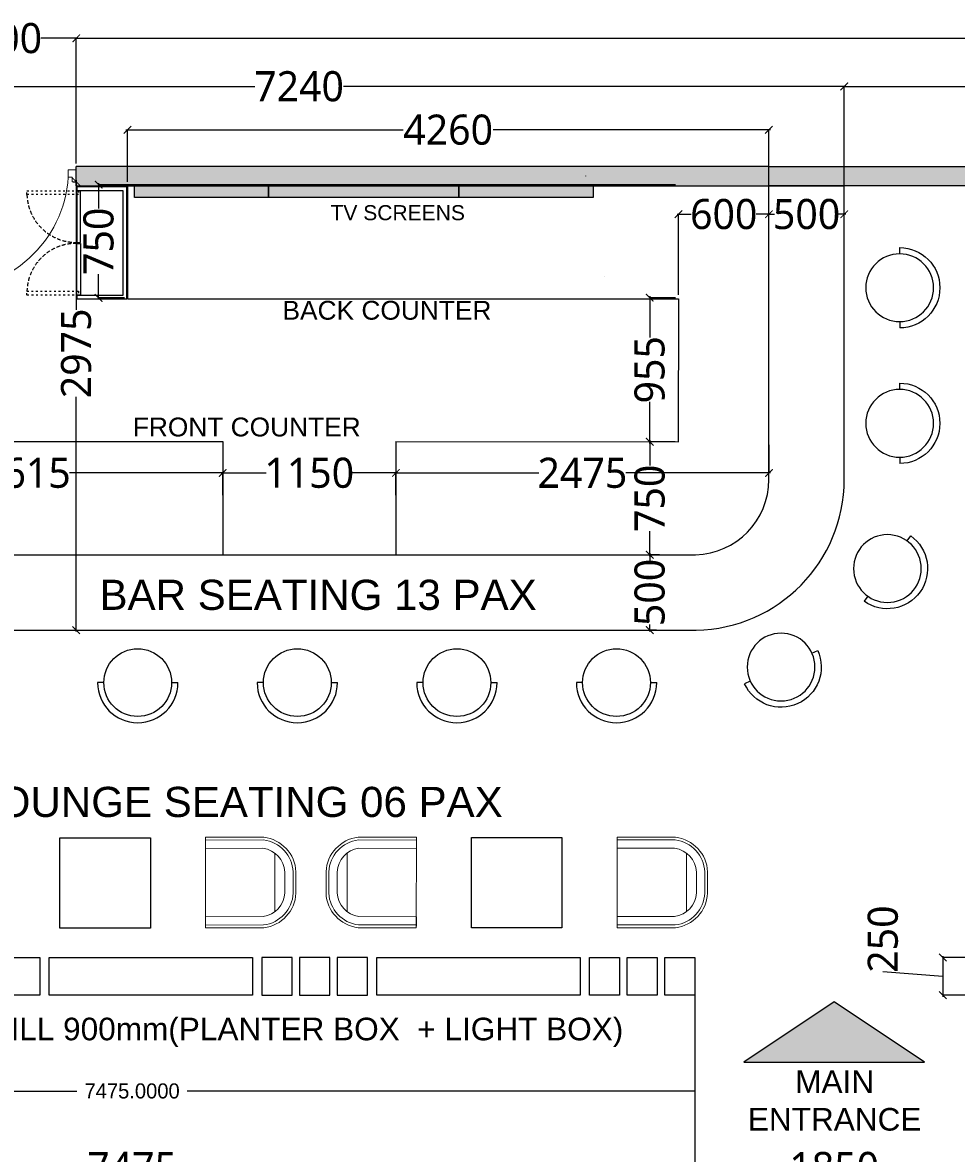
# Model space of a CAD drawing. Header units: millimetres. Extents: x 502444 to 745500, y -417645 to -375189.
# Tile 9 of 208: x 508802 to 515003, y -387551 to -380045. Entities that reach past the tile are written whole.
import ezdxf

# ---------------------------------------------------------------- set-up
doc = ezdxf.new("R2010")
doc.units = ezdxf.units.MM
doc.linetypes.add('ACAD_ISO03W100', pattern=[30, 12, -18])
doc.linetypes.add('DASHED', pattern=[0.75, 0.5, -0.25])
doc.layers.get('Defpoints').update_dxf_attribs({"color": 251})
for name, color, linetype, lineweight in [('0FM-WS-TEXT', 7, 'Continuous', 25), ('furniture', 7, 'Continuous', 20), ('G-ANNO-TEXT', 231, 'Continuous', 9)]:
    doc.layers.add(name, color=color, linetype=linetype, lineweight=lineweight)
doc.layers.add('DIMENSIONS', color=7, linetype='Continuous', lineweight=25, true_color=0xcc0000)
doc.layers.add('DOOR', color=7, linetype='Continuous', lineweight=13, true_color=0xcc9900)
doc.styles.add('Arial_B_4', font='arialbd.ttf', dxfattribs={"height": 800})
doc.styles.add('RS75', font='@Malgun Gothic', dxfattribs={"height": 75})
doc.dimstyles.new('DIM', dxfattribs={"dimtxt": 100, "dimasz": 50, "dimexe": 0, "dimexo": 20, "dimgap": 0, "dimtad": 0, "dimdec": 0, "dimrnd": 5, "dimzin": 0, "dimdsep": 46, "dimtxsty": 'Standard', "dimblk": 'OBLIQUE', "dimcen": 0, "dimdle": 10, "dimadec": 4, "dimazin": 0, "dimtfac": 1, "dimtdec": 0, "dimtofl": 0, "dimtmove": 1, "dimatfit": 3, "dimfxl": 1, "dimtolj": 1, "dimtzin": 0, "dimarcsym": 0})
doc.dimstyles.get("Standard").update_dxf_attribs({"dimtxt": 0.18, "dimasz": 0.18, "dimexe": 0.18, "dimexo": 0.0625, "dimgap": 0.09, "dimtad": 0, "dimtih": 1, "dimtoh": 1, "dimdec": 4, "dimzin": 0, "dimdsep": 46, "dimtxsty": 'Standard', "dimcen": 0.09, "dimadec": 0, "dimazin": 0, "dimtfac": 1, "dimtdec": 4, "dimtofl": 0, "dimtmove": 0, "dimatfit": 3, "dimfxl": 1, "dimtolj": 1, "dimtzin": 0, "dimarcsym": 0})

# ---------------------------------------------------------------- blocks, each defined once
blk = doc.blocks.new('dfg')
at = {"layer": 'furniture', "color": 9, "true_color": 0xc7c8ca}
blk.add_line((263, 625), (-263, 625), dxfattribs=at)
blk.add_lwpolyline([(-97, 815), (97, 815, -0.366073), (408, 526), (408, 0), (-408, 0), (-408, 526, -0.366073), (-97, 815)], format="xyb", dxfattribs=at)
for points in [[(97, 815), (-97, 815, 0.366073), (-408, 526), (-408, 0), (-383, 0), (-383, 523, -0.366073), (-96, 790), (96, 790, -0.366073), (383, 523), (383, 0), (408, 0), (408, 526, 0.366073)], [(96, 790), (-96, 790, 0.366073), (-383, 523), (-383, 0), (-308, 0), (-308, 518, -0.358868), (-94, 715), (94, 715, -0.358868), (308, 518), (308, 0), (383, 0), (383, 523, 0.366073)]]:
    blk.add_lwpolyline(points, format="xyb", close=True, dxfattribs=at)
blk = doc.blocks.new('HFHFHF')
at = {"layer": '0FM-WS-TEXT', "color": 252, "true_color": 0x939598}
for p, q in [((618930.6, -145172.6), (618888.9, -145172.6)), ((619380.6, -145172.6), (619422.3, -145172.6))]:
    blk.add_line(p, q, dxfattribs=at)
blk.add_circle((619155.6, -145172.6), 225, dxfattribs=at)
blk.add_arc((619155.6, -145172.6), 266.7, 180.01222, 0, dxfattribs=at)
blk = doc.blocks.new('_ArchTick')
at = {"color": 0, "linetype": 'ByBlock', "const_width": 0.15}
blk.add_lwpolyline([(-0.5, -0.5), (0.5, 0.5)], dxfattribs=at)
blk = doc.blocks.new('*D22')
at = {"layer": 'Defpoints', "color": 0, "lineweight": 25, "ltscale": 250, "transparency": 16777216}
for p in [(505791.7, -386501.2), (513266.7, -386501.2, 0), (513266.7, -387643.1)]:
    blk.add_point(p, dxfattribs=at)
at = {"layer": 'DIMENSIONS', "color": 0, "lineweight": -2, "ltscale": 250, "transparency": 16777216}
for p, q in [((505791.7, -386521.2), (505791.7, -387643.1)), ((513266.7, -386521.2), (513266.7, -387643.1)), ((505781.7, -387643.1), (509238.8, -387643.1)), ((513276.7, -387643.1), (509819.5, -387643.1))]:
    blk.add_line(p, q, dxfattribs=at)
at = {"layer": 'DIMENSIONS', "color": 0, "lineweight": -2, "ltscale": 250, "transparency": 16777216, "xscale": 50, "yscale": 50, "zscale": 50, "rotation": 180}
blk.add_blockref('_ArchTick', (505791.7, -387643.1), dxfattribs=at)
at = {"layer": 'DIMENSIONS', "color": 0, "lineweight": -2, "ltscale": 250, "transparency": 16777216, "xscale": 50, "yscale": 50, "zscale": 50}
blk.add_blockref('_ArchTick', (513266.7, -387643.1), dxfattribs=at)
at = {"layer": 'DIMENSIONS', "color": 0, "ltscale": 250, "transparency": 16777216, "insert": (509529.2, -387643.1), "char_height": 75, "attachment_point": 5, "style": 'RS75'}
blk.add_mtext('\\A1;{\\H2.6667x;7475}', dxfattribs=at)
blk = doc.blocks.new('*D25')
at = {"layer": 'Defpoints', "color": 0, "lineweight": 25, "ltscale": 250, "transparency": 16777216}
for p in [(528166.6, -380148.3), (509158.2, -381000.9, 0), (528166.7, -380999.8, 0)]:
    blk.add_point(p, dxfattribs=at)
at = {"layer": 'DIMENSIONS', "color": 0, "lineweight": -2, "ltscale": 250, "transparency": 16777216}
for p, q in [((509148.2, -380149.4), (518299.8, -380148.8)), ((509158.2, -380980.9), (509158.2, -380149.4)), ((528176.6, -380148.3), (519025.1, -380148.8)), ((528166.7, -380979.8), (528166.6, -380148.3))]:
    blk.add_line(p, q, dxfattribs=at)
at = {"layer": 'DIMENSIONS', "color": 0, "lineweight": -2, "ltscale": 250, "transparency": 16777216, "xscale": 50, "yscale": 50, "zscale": 50}
for p, rotation in [((509158.2, -380149.4), 180.0032110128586), ((528166.6, -380148.3), 0.003211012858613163)]:
    blk.add_blockref('_ArchTick', p, dxfattribs=dict(at, rotation=rotation))
at = {"layer": 'DIMENSIONS', "color": 0, "ltscale": 250, "transparency": 16777216, "insert": (518662.4, -380148.8), "char_height": 75, "attachment_point": 5, "rotation": 0.00321, "style": 'RS75'}
blk.add_mtext('\\A1;{\\H2.6667x;19010}', dxfattribs=at)
blk = doc.blocks.new('DOOR SPA')
at = {"ltscale": 50}
blk.add_line((-230.9, -543.2), (-230.9, -542.3), dxfattribs=at)
at = {"layer": 'DOOR'}
blk.add_lwpolyline([(462.7, -543.3), (498.4, -543.3), (498.4, 119.4), (462.7, 119.3)], close=True, dxfattribs=at)
for points in [[(-278, -586.1), (-278, -515.4), (-254.4, -515.4), (-254.4, -543.2), (-230.9, -543.2), (-230.9, -586.1), (-278, -586.1)], [(522, -586.1), (522, -515.4), (498.5, -515.4), (498.4, -543.3), (474.9, -543.3), (474.9, -586.1), (522, -586.1)]]:
    blk.add_lwpolyline(points, dxfattribs=at)
at = {"layer": 'DOOR', "lineweight": 0}
blk.add_arc((475.8, -588.5), 708.2, 88.17045, 176.33134, dxfattribs=at)
blk = doc.blocks.new('*D55')
at = {"layer": 'Defpoints', "color": 0, "lineweight": 25, "ltscale": 250, "transparency": 16777216}
for p in [(508258.1, -380149.3), (508258.1, -381000.9, 0), (509158.2, -381000.9, 0)]:
    blk.add_point(p, dxfattribs=at)
at = {"layer": 'DIMENSIONS', "color": 0, "lineweight": -2, "ltscale": 250, "transparency": 16777216}
for p, q in [((508248.1, -380149.3), (508490.9, -380149.3)), ((508258.1, -380980.9), (508258.1, -380149.3)), ((509168.2, -380149.3), (508925.5, -380149.3)), ((509158.2, -380980.9), (509158.2, -380149.3))]:
    blk.add_line(p, q, dxfattribs=at)
at = {"layer": 'DIMENSIONS', "color": 0, "lineweight": -2, "ltscale": 250, "transparency": 16777216, "xscale": 50, "yscale": 50, "zscale": 50, "rotation": 180}
blk.add_blockref('_ArchTick', (508258.1, -380149.3), dxfattribs=at)
at = {"layer": 'DIMENSIONS', "color": 0, "lineweight": -2, "ltscale": 250, "transparency": 16777216, "xscale": 50, "yscale": 50, "zscale": 50}
blk.add_blockref('_ArchTick', (509158.2, -380149.3), dxfattribs=at)
at = {"layer": 'DIMENSIONS', "color": 0, "ltscale": 250, "transparency": 16777216, "insert": (508708.2, -380149.3), "char_height": 75, "width": 162.993, "attachment_point": 5, "style": 'RS75'}
blk.add_mtext('\\A1;{\\H2.6667x;900}', dxfattribs=at)
blk = doc.blocks.new('*D105')
at = {"layer": 'Defpoints', "color": 0, "lineweight": 25, "ltscale": 250, "transparency": 16777216}
for p in [(509307, -381121.3), (513158, -381121.3, 0), (509498.2, -381872.3, 0)]:
    blk.add_point(p, dxfattribs=at)
at = {"layer": 'DIMENSIONS', "color": 0, "lineweight": -2, "ltscale": 250, "transparency": 16777216}
for p, q in [((509307, -381111.3), (509307, -381279.2)), ((513138, -381121.3), (509307, -381121.3)), ((509307, -381882.3), (509307, -381714.5)), ((509478.2, -381872.3), (509307, -381872.3))]:
    blk.add_line(p, q, dxfattribs=at)
at = {"layer": 'DIMENSIONS', "color": 0, "lineweight": -2, "ltscale": 250, "transparency": 16777216, "xscale": 50, "yscale": 50, "zscale": 50}
for p, rotation in [((509307, -381121.3), 90), ((509307, -381872.3), 270)]:
    blk.add_blockref('_ArchTick', p, dxfattribs=dict(at, rotation=rotation))
at = {"layer": 'DIMENSIONS', "color": 0, "ltscale": 250, "transparency": 16777216, "insert": (509307, -381496.8), "char_height": 75, "attachment_point": 5, "rotation": 90, "style": 'RS75'}
blk.add_mtext('\\A1;{\\H2.6667x;750}', dxfattribs=at)
blk = doc.blocks.new('*D106')
at = {"layer": 'Defpoints', "color": 0, "lineweight": 25, "ltscale": 250, "transparency": 16777216}
for p in [(513158, -381871.3, 0), (512966.2, -382828.1), (513156.3, -382828.1)]:
    blk.add_point(p, dxfattribs=at)
at = {"layer": 'DIMENSIONS', "color": 0, "lineweight": -2, "ltscale": 250, "transparency": 16777216}
for p, q in [((512966.2, -381861.3), (512966.2, -382136.3)), ((513138, -381871.3), (512966.2, -381871.3)), ((512966.2, -382838.1), (512966.2, -382563.1)), ((513136.3, -382828.1), (512966.2, -382828.1))]:
    blk.add_line(p, q, dxfattribs=at)
at = {"layer": 'DIMENSIONS', "color": 0, "lineweight": -2, "ltscale": 250, "transparency": 16777216, "xscale": 50, "yscale": 50, "zscale": 50}
for p, rotation in [((512966.2, -381871.3), 90), ((512966.2, -382828.1), 270)]:
    blk.add_blockref('_ArchTick', p, dxfattribs=dict(at, rotation=rotation))
at = {"layer": 'DIMENSIONS', "color": 0, "ltscale": 250, "transparency": 16777216, "insert": (512966.2, -382349.7), "char_height": 75, "attachment_point": 5, "rotation": 90, "style": 'RS75'}
blk.add_mtext('\\A1;{\\H2.6667x;955}', dxfattribs=at)
blk = doc.blocks.new('*D107')
at = {"layer": 'Defpoints', "color": 0, "lineweight": 25, "ltscale": 250, "transparency": 16777216}
for p in [(513051.8, -382828.1), (512966.7, -383577.8), (513051.8, -383577.8, 0)]:
    blk.add_point(p, dxfattribs=at)
at = {"layer": 'DIMENSIONS', "color": 0, "lineweight": -2, "ltscale": 250, "transparency": 16777216}
for p, q in [((512966.7, -382818.1), (512966.7, -382985.3)), ((513031.8, -382828.1), (512966.7, -382828.1)), ((512966.7, -383587.8), (512966.7, -383420.6)), ((513031.8, -383577.8), (512966.7, -383577.8))]:
    blk.add_line(p, q, dxfattribs=at)
at = {"layer": 'DIMENSIONS', "color": 0, "lineweight": -2, "ltscale": 250, "transparency": 16777216, "xscale": 50, "yscale": 50, "zscale": 50}
for p, rotation in [((512966.7, -382828.1), 90), ((512966.7, -383577.8), 270)]:
    blk.add_blockref('_ArchTick', p, dxfattribs=dict(at, rotation=rotation))
at = {"layer": 'DIMENSIONS', "color": 0, "ltscale": 250, "transparency": 16777216, "insert": (512966.7, -383203), "char_height": 75, "attachment_point": 5, "rotation": 90, "style": 'RS75'}
blk.add_mtext('\\A1;{\\H2.6667x;750}', dxfattribs=at)
blk = doc.blocks.new('*D108')
at = {"layer": 'Defpoints', "color": 0, "lineweight": 25, "ltscale": 250, "transparency": 16777216}
for p in [(513758.2, -380757), (509498.2, -381122.3, 0), (513758.2, -381128.9, 0)]:
    blk.add_point(p, dxfattribs=at)
at = {"layer": 'DIMENSIONS', "color": 0, "lineweight": -2, "ltscale": 250, "transparency": 16777216}
for p, q in [((509488.2, -380757), (511328.7, -380757)), ((509498.2, -381102.3), (509498.2, -380757)), ((513768.2, -380757), (511927.8, -380757)), ((513758.2, -381108.9), (513758.2, -380757))]:
    blk.add_line(p, q, dxfattribs=at)
at = {"layer": 'DIMENSIONS', "color": 0, "lineweight": -2, "ltscale": 250, "transparency": 16777216, "xscale": 50, "yscale": 50, "zscale": 50, "rotation": 180}
blk.add_blockref('_ArchTick', (509498.2, -380757), dxfattribs=at)
at = {"layer": 'DIMENSIONS', "color": 0, "lineweight": -2, "ltscale": 250, "transparency": 16777216, "xscale": 50, "yscale": 50, "zscale": 50}
blk.add_blockref('_ArchTick', (513758.2, -380757), dxfattribs=at)
at = {"layer": 'DIMENSIONS', "color": 0, "ltscale": 250, "transparency": 16777216, "insert": (511628.2, -380757), "char_height": 75, "attachment_point": 5, "style": 'RS75'}
blk.add_mtext('\\A1;{\\H2.6667x;4260}', dxfattribs=at)
blk = doc.blocks.new('*D109')
at = {"layer": 'Defpoints', "color": 0, "lineweight": 25, "ltscale": 250, "transparency": 16777216}
for p in [(511280.8, -382828.1, 0), (513758.1, -382828.2, 0), (511280.8, -383034.9)]:
    blk.add_point(p, dxfattribs=at)
at = {"layer": 'DIMENSIONS', "color": 0, "lineweight": -2, "ltscale": 250, "transparency": 16777216}
for p, q in [((511280.8, -382848.1), (511280.8, -383034.9)), ((513758.1, -382848.2), (513758.1, -383034.9)), ((511270.8, -383034.9), (512230.5, -383034.9)), ((513768.1, -383034.9), (512808.4, -383034.9))]:
    blk.add_line(p, q, dxfattribs=at)
at = {"layer": 'DIMENSIONS', "color": 0, "lineweight": -2, "ltscale": 250, "transparency": 16777216, "xscale": 50, "yscale": 50, "zscale": 50, "rotation": 180}
blk.add_blockref('_ArchTick', (511280.8, -383034.9), dxfattribs=at)
at = {"layer": 'DIMENSIONS', "color": 0, "lineweight": -2, "ltscale": 250, "transparency": 16777216, "xscale": 50, "yscale": 50, "zscale": 50}
blk.add_blockref('_ArchTick', (513758.1, -383034.9), dxfattribs=at)
at = {"layer": 'DIMENSIONS', "color": 0, "ltscale": 250, "transparency": 16777216, "insert": (512519.5, -383034.9), "char_height": 75, "attachment_point": 5, "style": 'RS75'}
blk.add_mtext('\\A1;{\\H2.6667x;2475}', dxfattribs=at)
blk = doc.blocks.new('*D110')
at = {"layer": 'Defpoints', "color": 0, "lineweight": 25, "ltscale": 250, "transparency": 16777216}
for p in [(510130.8, -383034.6), (510130.8, -383201.3, 0), (511280.8, -383202.3, 0)]:
    blk.add_point(p, dxfattribs=at)
at = {"layer": 'DIMENSIONS', "color": 0, "lineweight": -2, "ltscale": 250, "transparency": 16777216}
for p, q in [((510120.8, -383034.6), (510419.8, -383034.6)), ((510130.8, -383181.3), (510130.8, -383034.6)), ((511290.8, -383034.6), (510991.8, -383034.6)), ((511280.8, -383182.3), (511280.8, -383034.6))]:
    blk.add_line(p, q, dxfattribs=at)
at = {"layer": 'DIMENSIONS', "color": 0, "lineweight": -2, "ltscale": 250, "transparency": 16777216, "xscale": 50, "yscale": 50, "zscale": 50, "rotation": 180}
blk.add_blockref('_ArchTick', (510130.8, -383034.6), dxfattribs=at)
at = {"layer": 'DIMENSIONS', "color": 0, "lineweight": -2, "ltscale": 250, "transparency": 16777216, "xscale": 50, "yscale": 50, "zscale": 50}
blk.add_blockref('_ArchTick', (511280.8, -383034.6), dxfattribs=at)
at = {"layer": 'DIMENSIONS', "color": 0, "ltscale": 250, "transparency": 16777216, "insert": (510705.8, -383034.6), "char_height": 75, "attachment_point": 5, "style": 'RS75'}
blk.add_mtext('\\A1;{\\H2.6667x;1150}', dxfattribs=at)
blk = doc.blocks.new('*D111')
at = {"layer": 'Defpoints', "color": 0, "lineweight": 25, "ltscale": 250, "transparency": 16777216}
for p in [(507517.2, -382824.8, 0), (507517.2, -383034.6), (510130.8, -383201.2)]:
    blk.add_point(p, dxfattribs=at)
at = {"layer": 'DIMENSIONS', "color": 0, "lineweight": -2, "ltscale": 250, "transparency": 16777216}
for p, q in [((507517.2, -382844.8), (507517.2, -383034.6)), ((507507.2, -383034.6), (508535.1, -383034.6)), ((510140.8, -383034.6), (509112.9, -383034.6)), ((510130.8, -383181.2), (510130.8, -383034.6))]:
    blk.add_line(p, q, dxfattribs=at)
at = {"layer": 'DIMENSIONS', "color": 0, "lineweight": -2, "ltscale": 250, "transparency": 16777216, "xscale": 50, "yscale": 50, "zscale": 50, "rotation": 180}
blk.add_blockref('_ArchTick', (507517.2, -383034.6), dxfattribs=at)
at = {"layer": 'DIMENSIONS', "color": 0, "lineweight": -2, "ltscale": 250, "transparency": 16777216, "xscale": 50, "yscale": 50, "zscale": 50}
blk.add_blockref('_ArchTick', (510130.8, -383034.6), dxfattribs=at)
at = {"layer": 'DIMENSIONS', "color": 0, "ltscale": 250, "transparency": 16777216, "insert": (508824, -383034.6), "char_height": 75, "attachment_point": 5, "style": 'RS75'}
blk.add_mtext('\\A1;{\\H2.6667x;2615}', dxfattribs=at)
blk = doc.blocks.new('*D114')
at = {"layer": 'Defpoints', "color": 0, "lineweight": 25, "ltscale": 250, "transparency": 16777216}
for p in [(514258.4, -381317.2), (513758.2, -381429.8, 0), (514258.4, -381429.9, 0)]:
    blk.add_point(p, dxfattribs=at)
at = {"layer": 'DIMENSIONS', "color": 0, "lineweight": -2, "ltscale": 250, "transparency": 16777216}
for p, q in [((513748.2, -381317.2), (513795.6, -381317.2)), ((513758.2, -381409.8), (513758.2, -381317.2)), ((514268.4, -381317.2), (514221.1, -381317.2)), ((514258.4, -381409.9), (514258.4, -381317.2))]:
    blk.add_line(p, q, dxfattribs=at)
at = {"layer": 'DIMENSIONS', "color": 0, "lineweight": -2, "ltscale": 250, "transparency": 16777216, "xscale": 50, "yscale": 50, "zscale": 50, "rotation": 180}
blk.add_blockref('_ArchTick', (513758.2, -381317.2), dxfattribs=at)
at = {"layer": 'DIMENSIONS', "color": 0, "lineweight": -2, "ltscale": 250, "transparency": 16777216, "xscale": 50, "yscale": 50, "zscale": 50}
blk.add_blockref('_ArchTick', (514258.4, -381317.2), dxfattribs=at)
at = {"layer": 'DIMENSIONS', "color": 0, "ltscale": 250, "transparency": 16777216, "insert": (514008.3, -381317.2), "char_height": 75, "attachment_point": 5, "style": 'RS75'}
blk.add_mtext('\\A1;{\\H2.6667x;500}', dxfattribs=at)
blk = doc.blocks.new('*D115')
at = {"layer": 'Defpoints', "color": 0, "lineweight": 25, "ltscale": 250, "transparency": 16777216}
for p in [(513031.8, -383577.8), (512966.7, -384077.8), (513031.8, -384077.8, 0)]:
    blk.add_point(p, dxfattribs=at)
at = {"layer": 'DIMENSIONS', "color": 0, "lineweight": -2, "ltscale": 250, "transparency": 16777216}
for p, q in [((512966.7, -383567.8), (512966.7, -383615)), ((513011.8, -383577.8), (512966.7, -383577.8)), ((512966.7, -384087.8), (512966.7, -384040.6)), ((513011.8, -384077.8), (512966.7, -384077.8))]:
    blk.add_line(p, q, dxfattribs=at)
at = {"layer": 'DIMENSIONS', "color": 0, "lineweight": -2, "ltscale": 250, "transparency": 16777216, "xscale": 50, "yscale": 50, "zscale": 50}
for p, rotation in [((512966.7, -383577.8), 90), ((512966.7, -384077.8), 270)]:
    blk.add_blockref('_ArchTick', p, dxfattribs=dict(at, rotation=rotation))
at = {"layer": 'DIMENSIONS', "color": 0, "ltscale": 250, "transparency": 16777216, "insert": (512966.7, -383827.8), "char_height": 75, "attachment_point": 5, "rotation": 90, "style": 'RS75'}
blk.add_mtext('\\A1;{\\H2.6667x;500}', dxfattribs=at)
blk = doc.blocks.new('*D117')
at = {"layer": 'Defpoints', "color": 0, "lineweight": 25, "ltscale": 250, "transparency": 16777216}
for p in [(509158.2, -381101.6, 0), (509158.2, -384077.8, 0), (509158.2, -384077.8)]:
    blk.add_point(p, dxfattribs=at)
at = {"layer": 'DIMENSIONS', "color": 0, "lineweight": -2, "ltscale": 250, "transparency": 16777216}
for p, q in [((509138.2, -381101.6), (509158.2, -381101.6)), ((509158.2, -381091.6), (509158.2, -381951.9)), ((509158.2, -384087.8), (509158.2, -382529.8)), ((509138.2, -384077.8), (509158.2, -384077.8))]:
    blk.add_line(p, q, dxfattribs=at)
at = {"layer": 'DIMENSIONS', "color": 0, "lineweight": -2, "ltscale": 250, "transparency": 16777216, "xscale": 50, "yscale": 50, "zscale": 50}
for p, rotation in [((509158.2, -381101.6), 90), ((509158.2, -384077.8), 270)]:
    blk.add_blockref('_ArchTick', p, dxfattribs=dict(at, rotation=rotation))
at = {"layer": 'DIMENSIONS', "color": 0, "ltscale": 250, "transparency": 16777216, "insert": (509158.2, -382240.9), "char_height": 75, "attachment_point": 5, "rotation": 90, "style": 'RS75'}
blk.add_mtext('\\A1;{\\H2.6667x;2975}', dxfattribs=at)
blk = doc.blocks.new('*D120')
at = {"layer": 'Defpoints', "color": 0, "lineweight": 25, "ltscale": 250, "transparency": 16777216}
for p in [(513266.7, -386501.2, 0), (515116.6, -386501.2), (515116.6, -387643.1)]:
    blk.add_point(p, dxfattribs=at)
at = {"layer": 'DIMENSIONS', "color": 0, "lineweight": -2, "ltscale": 250, "transparency": 16777216}
for p, q in [((513266.7, -386521.2), (513266.7, -387643.1)), ((515116.6, -386521.2), (515116.6, -387643.1)), ((513256.7, -387643.1), (513905.6, -387643.1)), ((515126.6, -387643.1), (514477.6, -387643.1))]:
    blk.add_line(p, q, dxfattribs=at)
at = {"layer": 'DIMENSIONS', "color": 0, "lineweight": -2, "ltscale": 250, "transparency": 16777216, "xscale": 50, "yscale": 50, "zscale": 50, "rotation": 180}
blk.add_blockref('_ArchTick', (513266.7, -387643.1), dxfattribs=at)
at = {"layer": 'DIMENSIONS', "color": 0, "lineweight": -2, "ltscale": 250, "transparency": 16777216, "xscale": 50, "yscale": 50, "zscale": 50}
blk.add_blockref('_ArchTick', (515116.6, -387643.1), dxfattribs=at)
at = {"layer": 'DIMENSIONS', "color": 0, "ltscale": 250, "transparency": 16777216, "insert": (514191.6, -387643.1), "char_height": 75, "attachment_point": 5, "style": 'RS75'}
blk.add_mtext('\\A1;{\\H2.6667x;1850}', dxfattribs=at)
blk = doc.blocks.new('*D122')
at = {"layer": 'Defpoints', "color": 0, "lineweight": 25, "ltscale": 250, "transparency": 16777216}
for p in [(515116.6, -386251.2, 0), (514912.6, -386501.2), (515116.6, -386501.2)]:
    blk.add_point(p, dxfattribs=at)
at = {"layer": 'DIMENSIONS', "color": 0, "lineweight": -2, "ltscale": 250, "transparency": 16777216}
for p, q in [((514912.6, -386241.2), (514912.6, -386511.2)), ((515096.6, -386251.2), (514912.6, -386251.2)), ((514912.6, -386376.2), (514515.2, -386345.2)), ((515096.6, -386501.2), (514912.6, -386501.2))]:
    blk.add_line(p, q, dxfattribs=at)
at = {"layer": 'DIMENSIONS', "color": 0, "lineweight": -2, "ltscale": 250, "transparency": 16777216, "xscale": 50, "yscale": 50, "zscale": 50}
for p, rotation in [((514912.6, -386251.2), 90), ((514912.6, -386501.2), 270)]:
    blk.add_blockref('_ArchTick', p, dxfattribs=dict(at, rotation=rotation))
at = {"layer": 'DIMENSIONS', "color": 0, "ltscale": 250, "transparency": 16777216, "insert": (514515.2, -386128.9), "char_height": 75, "attachment_point": 5, "rotation": 90, "style": 'RS75'}
blk.add_mtext('\\A1;{\\H2.6667x;250}', dxfattribs=at)
blk = doc.blocks.new('*D127')
at = {"layer": 'Defpoints', "color": 0, "lineweight": 25, "ltscale": 250, "transparency": 16777216}
for p in [(514258.4, -380468.9), (507017.4, -381538.1, 0), (514258.4, -381538.1)]:
    blk.add_point(p, dxfattribs=at)
at = {"layer": 'DIMENSIONS', "color": 0, "lineweight": -2, "ltscale": 250, "transparency": 16777216}
for p, q in [((507007.4, -380468.9), (510343.6, -380468.9)), ((507017.4, -381518.1), (507017.4, -380468.9)), ((514268.4, -380468.9), (510932.2, -380468.9)), ((514258.4, -381518.1), (514258.4, -380468.9))]:
    blk.add_line(p, q, dxfattribs=at)
at = {"layer": 'DIMENSIONS', "color": 0, "lineweight": -2, "ltscale": 250, "transparency": 16777216, "xscale": 50, "yscale": 50, "zscale": 50, "rotation": 180}
blk.add_blockref('_ArchTick', (507017.4, -380468.9), dxfattribs=at)
at = {"layer": 'DIMENSIONS', "color": 0, "lineweight": -2, "ltscale": 250, "transparency": 16777216, "xscale": 50, "yscale": 50, "zscale": 50}
blk.add_blockref('_ArchTick', (514258.4, -380468.9), dxfattribs=at)
at = {"layer": 'DIMENSIONS', "color": 0, "ltscale": 250, "transparency": 16777216, "insert": (510637.9, -380468.9), "char_height": 75, "attachment_point": 5, "style": 'RS75'}
blk.add_mtext('\\A1;{\\H2.6667x;7240}', dxfattribs=at)
blk = doc.blocks.new('*D157')
at = {"layer": 'Defpoints', "color": 0, "lineweight": 25, "ltscale": 250, "transparency": 16777216}
for p in [(514258.5, -380468.9), (514258.5, -381292.2, 0), (517535.9, -381297.8, 0)]:
    blk.add_point(p, dxfattribs=at)
at = {"layer": 'DIMENSIONS', "color": 0, "lineweight": -2, "ltscale": 250, "transparency": 16777216}
for p, q in [((514248.5, -380468.9), (515609.6, -380468.9)), ((514258.5, -381272.2), (514258.5, -380468.9)), ((517545.9, -380468.9), (516184.8, -380468.9)), ((517535.9, -381277.8), (517535.9, -380468.9))]:
    blk.add_line(p, q, dxfattribs=at)
at = {"layer": 'DIMENSIONS', "color": 0, "lineweight": -2, "ltscale": 250, "transparency": 16777216, "xscale": 50, "yscale": 50, "zscale": 50, "rotation": 180}
blk.add_blockref('_ArchTick', (514258.5, -380468.9), dxfattribs=at)
at = {"layer": 'DIMENSIONS', "color": 0, "lineweight": -2, "ltscale": 250, "transparency": 16777216, "xscale": 50, "yscale": 50, "zscale": 50}
blk.add_blockref('_ArchTick', (517535.9, -380468.9), dxfattribs=at)
at = {"layer": 'DIMENSIONS', "color": 0, "ltscale": 250, "transparency": 16777216, "insert": (515897.2, -380468.9), "char_height": 75, "attachment_point": 5, "style": 'RS75'}
blk.add_mtext('\\A1;{\\H2.6667x;3275}', dxfattribs=at)
blk = doc.blocks.new('*D195')
at = {"layer": 'Defpoints', "color": 0, "lineweight": 25, "ltscale": 250, "transparency": 16777216}
for p in [(513758.2, -381317.2), (513158, -381871.3, 0), (513758.2, -381871.4, 0)]:
    blk.add_point(p, dxfattribs=at)
at = {"layer": 'DIMENSIONS', "color": 0, "lineweight": -2, "ltscale": 250, "transparency": 16777216}
for p, q in [((513148, -381317.2), (513241.9, -381317.2)), ((513158, -381851.3), (513158, -381317.2)), ((513768.2, -381317.2), (513674.3, -381317.2)), ((513758.2, -381851.4), (513758.2, -381317.2))]:
    blk.add_line(p, q, dxfattribs=at)
at = {"layer": 'DIMENSIONS', "color": 0, "lineweight": -2, "ltscale": 250, "transparency": 16777216, "xscale": 50, "yscale": 50, "zscale": 50, "rotation": 180}
blk.add_blockref('_ArchTick', (513158, -381317.2), dxfattribs=at)
at = {"layer": 'DIMENSIONS', "color": 0, "lineweight": -2, "ltscale": 250, "transparency": 16777216, "xscale": 50, "yscale": 50, "zscale": 50}
blk.add_blockref('_ArchTick', (513758.2, -381317.2), dxfattribs=at)
at = {"layer": 'DIMENSIONS', "color": 0, "ltscale": 250, "transparency": 16777216, "insert": (513458.1, -381317.2), "char_height": 75, "width": 162.177, "attachment_point": 5, "style": 'RS75'}
blk.add_mtext('\\A1;{\\H2.6667x;600}', dxfattribs=at)
blk = doc.blocks.new('*D211')
at = {"layer": '0FM-WS-TEXT', "color": 0, "lineweight": -2, "transparency": 16777216}
for p, q in [((505791.7, -386501.2), (505791.7, -387137.7)), ((513266.7, -386501.2), (513266.7, -387137.7)), ((505791.8, -387137.5), (509162.4, -387137.5)), ((513266.5, -387137.5), (509895.9, -387137.5))]:
    blk.add_line(p, q, dxfattribs=at)
at = {"layer": '0FM-WS-TEXT', "color": 0, "lineweight": 25, "transparency": 16777216}
for points in [[(505791.8, -387137.5), (505791.8, -387137.6), (505791.7, -387137.5)], [(513266.5, -387137.5), (513266.5, -387137.6), (513266.7, -387137.5)]]:
    blk.add_solid(points, dxfattribs=at)
at = {"layer": 'Defpoints', "color": 0, "lineweight": 25, "transparency": 16777216}
for p in [(505791.7, -386501.2), (513266.7, -386501.2), (505791.7, -387137.5)]:
    blk.add_point(p, dxfattribs=at)
at = {"layer": '0FM-WS-TEXT', "color": 0, "lineweight": 25, "transparency": 16777216, "insert": (509529.2, -387137.5), "char_height": 100, "attachment_point": 5, "bg_fill": 3, "box_fill_scale": 1.1, "bg_fill_color": 256, "bg_fill_true_color": 13158600, "bg_fill_transparency": 0}
blk.add_mtext('\\A1;7475.0000', dxfattribs=at)

msp = doc.modelspace()

# ---------------------------------------------------------------- hatches: boundary and pattern name
at = {"layer": '0FM-WS-TEXT'}
h = msp.add_hatch(color=256, dxfattribs=at)
h.dxf.hatch_style = 1
h.paths.add_polyline_path([(528166.67837, -381000.88698), (509158.22797, -381000.88698), (509158.25442, -381127.88698), (528166.70481, -381127.88698)])
at = {"layer": '0FM-WS-TEXT', "true_color": 0x636466}
h = msp.add_hatch(color=251, dxfattribs=at)
h.dxf.hatch_style = 1
h.paths.add_polyline_path([(510435.67206, -381128.99791), (509544.34068, -381129.41449), (509544.34068, -381207.01409), (510435.67206, -381207.01409)])
h.paths.add_polyline_path([(511698.60773, -381128.98921), (510435.67206, -381128.98921), (510435.67206, -381207.01409), (511698.60773, -381207.01409)])
h.paths.add_polyline_path([(512589.94068, -381128.98921), (511698.60773, -381128.98921), (511698.58128, -381207.01409), (512589.91423, -381207.01409)])
at = {"layer": '0FM-WS-TEXT'}
h = msp.add_hatch(color=256, dxfattribs=at)
h.dxf.hatch_style = 1
h.paths.add_polyline_path([(514191.6236, -386545.1135), (513591.6236, -386945.1135), (514791.6236, -386945.1135)])

# ---------------------------------------------------------------- linework, layer by layer
for p, q in [((514258.10292, -383077.94699, 0), (514258.51196, -381126.01114, 0)), ((508267.23645, -382824.79132, 0), (510130.79621, -382826.05987, 0)), ((511280.79266, -382826.8427, 0), (513156.86003, -382828.11977, 0)), ((508017.37682, -383577.78881, 0), (513270.67868, -383577.78881, 0)), ((508017.37682, -384077.78881, 0), (513275.88844, -384077.78881, 0))]:
    msp.add_line(p, q)
at = {"elevation": 0}
for points in [[(513758.20217, -381000.88698), (509158.24119, -381000.88698)], [(512542.83398, -381064.4444), (512542.83427, -381063.33347)], [(509158.24119, -381127.88698), (514258.51157, -381127.88698)]]:
    msp.add_lwpolyline(points, dxfattribs=at)
for radius, start in [(500, 271.441227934), (1000, 271.019088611)]:
    msp.add_arc((513258.10292, -383077.94699, 0), radius, start, 0)
at = {"layer": '0FM-WS-TEXT'}
for p, q in [((509158.24119, -381127.88698, 0), (509158.24119, -381000.88698, 0)), ((513758.20217, -381125.88698, 0), (513758.20217, -381000.88698, 0)), ((513758.10292, -383077.94699, 0), (513758.22862, -381128.89974, 0)), ((512664.14911, -381729.19012, 0), (512664.14911, -381729.19012, 0)), ((513157.27067, -381877.89153), (513156.34972, -382828.11977)), ((510130.79621, -382824.79132, 0), (510130.79621, -383577.78881, 0)), ((511280.79266, -382826.8427, 0), (511280.79219, -383577.78881, 0))]:
    msp.add_line(p, q, dxfattribs=at)
at = {"layer": '0FM-WS-TEXT', "elevation": 0}
for points in [[(513758.20217, -381000.88698), (528166.67837, -381000.88698), (528166.70481, -381127.88698), (513758.19692, -381127.88698)], [(509650.3904, -385456.56796), (509650.3904, -386056.56796), (509050.3904, -386056.56796), (509050.3904, -385456.56796)], [(512383.80561, -385453.732), (512383.80561, -386053.732), (511783.80561, -386053.732), (511783.80561, -385453.732)], [(508916.66151, -386501.15244), (508716.66151, -386501.15244), (508716.66151, -386251.15244), (508916.66151, -386251.15244)], [(508979.16151, -386251.15244), (510329.16151, -386251.15244), (510329.16151, -386501.15244), (508979.16151, -386501.15244)], [(510391.66151, -386501.15244), (510591.66151, -386501.15244), (510591.66151, -386251.15244), (510391.66151, -386251.15244)], [(510641.66151, -386501.15244), (510841.66151, -386501.15244), (510841.66151, -386251.15244), (510641.66151, -386251.15244)], [(510891.66151, -386501.15244), (511091.66151, -386501.15244), (511091.66151, -386251.15244), (510891.66151, -386251.15244)], [(511154.16151, -386251.15244), (512504.16151, -386251.15244), (512504.16151, -386501.15244), (511154.16151, -386501.15244)], [(512766.66151, -386501.15244), (512566.66151, -386501.15244), (512566.66151, -386251.15244), (512766.66151, -386251.15244)], [(513016.66151, -386501.15244), (512816.66151, -386501.15244), (512816.66151, -386251.15244), (513016.66151, -386251.15244)], [(513266.66151, -386501.15244), (513066.66151, -386501.15244), (513066.66151, -386251.15244), (513266.66151, -386251.15244)], [(514791.6236, -386945.1135), (514191.6236, -386545.1135), (513591.6236, -386945.1135)]]:
    msp.add_lwpolyline(points, close=True, dxfattribs=at)
at = {"layer": '0FM-WS-TEXT', "color": 251, "linetype": 'ACAD_ISO03W100', "lineweight": 25, "true_color": 0x636466}
for points in [[(508830.81786, -381161.0063), (509174.2582, -381161.0063), (509174.2582, -381186.0063), (508830.81786, -381186.0063)], [(508830.81786, -381828.88698), (509174.2582, -381828.88698), (509174.2582, -381853.88698), (508830.81786, -381853.88698)]]:
    msp.add_lwpolyline(points, close=True, dxfattribs=at)
at = {"layer": '0FM-WS-TEXT', "color": 251, "true_color": 0x636466}
for points in [[(509161.7582, -381853.88698), (509161.7582, -381878.88698), (509494.34068, -381878.88698), (509494.34068, -381136.0063), (509161.7582, -381136.0063), (509161.7582, -381161.0063)], [(509161.7582, -381853.88698), (509469.34068, -381853.88698), (509469.34068, -381161.0063), (509161.7582, -381161.0063)], [(512968.14674, -381128.88698), (509498.26778, -381128.88698), (509498.26778, -381878.88698), (513157.27067, -381877.89153)]]:
    msp.add_lwpolyline(points, dxfattribs=at)
for points in [[(509186.7582, -381504.44664), (509186.7582, -381161.0063), (509161.7582, -381161.0063), (509161.7582, -381504.44664)], [(509186.7582, -381510.44664), (509186.7582, -381853.88698), (509161.7582, -381853.88698), (509161.7582, -381510.44664)]]:
    msp.add_lwpolyline(points, close=True, dxfattribs=at)
at = {"layer": '0FM-WS-TEXT'}
for points in [[(509544.34068, -381128.88698), (510435.67206, -381128.88698), (510435.67206, -381207.01223), (509544.34068, -381207.01223)], [(510435.64561, -381128.88698), (511698.58128, -381128.88698), (511698.58128, -381207.01223), (510435.64561, -381207.01223)], [(511698.58128, -381128.88698), (512589.91423, -381128.88698), (512589.91423, -381207.01223), (511698.58128, -381207.01223)]]:
    msp.add_lwpolyline(points, close=True, dxfattribs=at)
at = {"layer": '0FM-WS-TEXT', "color": 251, "linetype": 'DASHED', "lineweight": 25, "ltscale": 50, "true_color": 0x636466}
for centre, start, end in [((509158.61246, -381176.53018), 181.65588587, 270.549627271), ((509158.61246, -381838.3631), 89.450372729, 178.344114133)]:
    msp.add_arc(centre, 327.93154, start, end, dxfattribs=at)

# ---------------------------------------------------------------- block references
at = {"layer": '0FM-WS-TEXT', "xscale": -1}
for p, rotation in [((369453.79816, 237350.3543, 0), 90), ((369453.79816, 236450.3543, 0), 90), ((755168.28904, 204998.10901, 0), 54.57156088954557), ((1017666.36513, 3731.82268, 0), 24.40827985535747)]:
    msp.add_blockref('HFHFHF', p, dxfattribs=dict(at, rotation=rotation))
at = {"layer": '0FM-WS-TEXT'}
for p in [(-109589.07589, -239253.65775, 0), (-108529.25983, -239253.65775, 0), (-107469.44376, -239253.65775, 0), (-106409.62769, -239253.65775, 0)]:
    msp.add_blockref('HFHFHF', p, dxfattribs=at)
at = {"layer": 'DOOR', "xscale": 1.125091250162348, "yscale": 1.125091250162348, "zscale": 1.125091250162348, "rotation": 180}
msp.add_blockref('DOOR SPA', (508845.49614, -381681.52433, 0), dxfattribs=at)
at = {"layer": 'furniture', "color": 252, "lineweight": 25, "true_color": 0x939598}
for p, xscale, yscale, zscale, rotation in [((510017.22035, -385753.46683, 0), 0.7361963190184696, 0.7361963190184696, 0.7361963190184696, 270.059445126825), ((511416.9742, -385753.31286, 0), -0.7361963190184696, 0.7361963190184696, 0.7361963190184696, 89.94055487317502), ((512750.63785, -385752.83568, 0), -0.7361963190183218, 0.7361963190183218, 0.7361963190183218, 269.9639859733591)]:
    msp.add_blockref('dfg', p, dxfattribs=dict(at, xscale=xscale, yscale=yscale, zscale=zscale, rotation=rotation))

# ---------------------------------------------------------------- texts
at = {"layer": 'G-ANNO-TEXT', "color": 7, "attachment_point": 1, "style": 'Arial_B_4'}
for s, insert, char_height, width in [('\\pxqc;{\\fArial|b0|i0|c0|p34;TV SCREENS}', (508798.25761, -381256.87115, 0), 100, 4989.57663), ('{\\fArial|b0|i0|c0|p34;BACK COUNTER}', (510528.00606, -381892.34372, 0), 125, 3074.9844759), ('{\\fArial|b0|i0|c0|p34;FRONT COUNTER}', (509534.03771, -382667.17307, 0), 125, 3074.9844759), ('{\\fArial|b0|i0|c0|p34;BAR SEATING 13 PAX}', (509312.6612, -383743.49383, 0), 200, 3074.9844759), ('\\pxqc;{\\fArial|b0|i0|c0|p34;LOUNGE SEATING 06 PAX}', (507741.31637, -385118.25433, 0), 200, 4989.57663), ('{\\fArial|b0|i0|c0|p34;LOW HT. PARTITION TILL 900mm(PLANTER BOX  + LIGHT BOX)}', (506486.69633, -386650.74004, 0), 150, 6670.3993706), ('\\pxqc;{\\fArial|b0|i0|c0|p34;MAIN \\PENTRANCE}', (513333.41912, -387000.05492, 0), 150, 1722.2961842)]:
    msp.add_mtext(s, dxfattribs=dict(at, insert=insert, char_height=char_height, width=width))

# ---------------------------------------------------------------- dimensions: what is measured, and where the dimension line sits
at = {"layer": 'DIMENSIONS', "color": 252, "ltscale": 250, "true_color": 0x939598}
for p1, p2, distance, text, picture, middle in [((509158.24119, -381000.88698, 0), (508258.11347, -381000.88698, 0), -851.54485, '{\\H2.6667x;<>}', '*D55', (508708.17733, -380149.34213)), ((509158.24119, -381000.88698, 0), (528166.67815, -380999.82169, 0), 851.5311, '{\\H2.6667x;19010}', '*D25', (518662.41195, -380148.82324)), ((505791.66151, -386501.15244), (513266.66151, -386501.15244, 0), -1141.95909, '{\\H2.6667x;<>}', '*D22', (509529.16151, -387643.11153))]:
    dim = msp.add_aligned_dim(p1=p1, p2=p2, distance=distance, text=text, dimstyle='DIM', override={"dimtxt": 60, "dimtxsty": 'RS75', "dimblk1": 'ArchTick', "dimblk2": 'ArchTick', "dimsah": 1}, dxfattribs=at)
    dim.commit()
    dim.dimension.update_dxf_attribs({"geometry": picture, "text_midpoint": middle})
for base, p1, p2, picture, middle in [((514258.44828, -380468.88568), (507017.37682, -381538.06043, 0), (514258.44828, -381538.06043), '*D127', (510637.91255, -380468.88568)), ((514258.47713, -380468.88568), (517535.94044, -381297.80796, 0), (514258.47713, -381292.23075, 0), '*D157', (515897.20879, -380468.88568)), ((513758.22862, -380757.01198), (509498.24133, -381122.32737, 0), (513758.22862, -381128.89974, 0), '*D108', (511628.23498, -380757.01198)), ((513758.18074, -381317.22872), (513158.01741, -381871.33171, 0), (513758.18074, -381871.37042, 0), '*D195', (513458.09907, -381317.22872)), ((514258.44828, -381317.23598), (513758.20922, -381429.78707, 0), (514258.44828, -381429.89189, 0), '*D114', (514008.32875, -381317.23598)), ((507517.23645, -383034.55698), (510130.79621, -383201.22757), (507517.23645, -382824.79132, 0), '*D111', (508824.01633, -383034.55698)), ((511280.79266, -383034.93698), (513758.11903, -382828.17216, 0), (511280.79266, -382828.11861, 0), '*D109', (512519.45585, -383034.93698)), ((510130.79621, -383034.55698), (511280.79243, -383202.31576, 0), (510130.79621, -383201.29007, 0), '*D110', (510705.79432, -383034.55698)), ((515116.5857, -387643.11153), (513266.66151, -386501.15244, 0), (515116.5857, -386501.15244), '*D120', (514191.6236, -387643.11153))]:
    dim = msp.add_linear_dim(base=base, p1=p1, p2=p2, text='{\\H2.6667x;<>}', dimstyle='DIM', override={"dimtxt": 60, "dimtxsty": 'RS75', "dimblk1": 'ArchTick', "dimblk2": 'ArchTick', "dimsah": 1}, dxfattribs=at)
    dim.commit()
    dim.dimension.update_dxf_attribs({"geometry": picture, "text_midpoint": middle})
for base, p1, p2, picture, middle in [((509158.24119, -384077.78881), (509158.24119, -381101.60051, 0), (509158.24119, -384077.78881, 0), '*D117', (509158.24119, -382240.87558)), ((514912.59579, -386501.15244), (515116.5857, -386251.15244, 0), (515116.5857, -386501.15244), '*D122', (514515.22621, -386345.15341))]:
    dim = msp.add_linear_dim(base=base, p1=p1, p2=p2, angle=90, text='{\\H2.6667x;<>}', dimstyle='DIM', override={"dimtxt": 60, "dimtxsty": 'RS75', "dimblk1": 'ArchTick', "dimblk2": 'ArchTick', "dimsah": 1}, dxfattribs=at)
    dim.commit()
    dim.dimension.update_dxf_attribs({"geometry": picture, "text_midpoint": middle, "dimtype": 160})
for base, p1, p2, picture, middle in [((509306.96926, -381121.33171), (509498.24133, -381872.32737, 0), (513158.01741, -381121.33171, 0), '*D105', (509306.96926, -381496.82954)), ((512966.23503, -382828.11942), (513158.01741, -381871.33171, 0), (513156.34972, -382828.11942), '*D106', (512966.23503, -382349.72557)), ((512966.74534, -383577.78881), (513051.80269, -382828.11977), (513051.80269, -383577.78881, 0), '*D107', (512966.74534, -383202.95429)), ((512966.74534, -384077.78881), (513031.80269, -383577.78881), (513031.80269, -384077.78881, 0), '*D115', (512966.74534, -383827.78881))]:
    dim = msp.add_linear_dim(base=base, p1=p1, p2=p2, angle=90, text='{\\H2.6667x;<>}', dimstyle='DIM', override={"dimtxt": 60, "dimtxsty": 'RS75', "dimblk1": 'ArchTick', "dimblk2": 'ArchTick', "dimsah": 1}, dxfattribs=at)
    dim.commit()
    dim.dimension.update_dxf_attribs({"geometry": picture, "text_midpoint": middle})

# ---------------------------------------------------------------- next in the draw order: dimensions: what is measured, and where the dimension line sits
at = {"layer": '0FM-WS-TEXT', "color": 18, "lineweight": 25, "true_color": 0x000000}
dim = msp.add_linear_dim(base=(505791.66151, -387137.53767), p1=(513266.66151, -386501.15244), p2=(505791.66151, -386501.15244), dimstyle='Standard', override={"dimtxt": 100, "dimtih": 0, "dimtoh": 0, "dimtfill": 1, "dimarcsym": 2}, dxfattribs=at)
dim.commit()
dim.dimension.update_dxf_attribs({"geometry": '*D211', "text_midpoint": (509529.16151, -387137.53767)})

doc.saveas('drawing.dxf')
